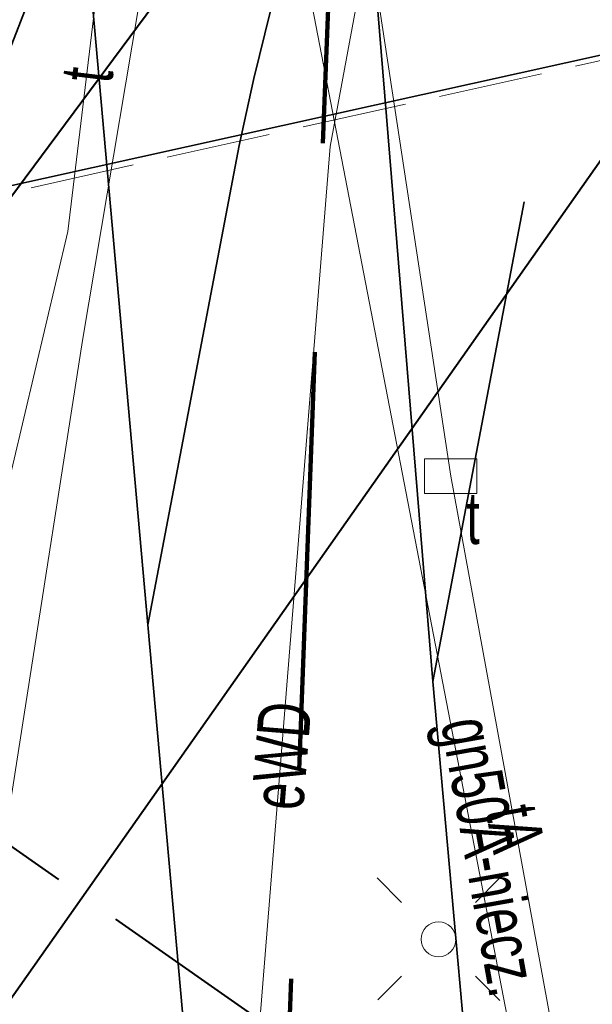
# Model space of a CAD drawing. Header units: metres. Extents: x 6567444 to 13135881, y 5574237 to 11149086.
# Tile 47 of 191: x 6567816 to 6567824, y 5574532 to 5574546. Entities that reach past the tile are written whole.
import ezdxf
from ezdxf.enums import TextEntityAlignment as Align

# ---------------------------------------------------------------- set-up
doc = ezdxf.new("R2010")
doc.units = ezdxf.units.M
for name, pattern in [('2.0_1.0', [3, 2, -1]), ('3 1', [4, 3, -1]), ('L_0_06', [2, 1.5, -0.5])]:
    doc.linetypes.add(name, pattern=pattern)
for name, color, linetype, lineweight in [('GES_InneUrzadzeniaTowarzyszace_P', 7, 'Continuous', 18), ('GES_PrzewodElektroenergetyczny', 1, 'Continuous', 18), ('GES_PrzewodGazowy', 52, 'Continuous', 18), ('GES_PrzewodKanalizacyjny', 36, 'Continuous', 18), ('GES_PrzewodKanalizacyjny_Projektowany', 7, 'Continuous', 18), ('GES_PrzewodTelekomunikacyjny', 30, 'Continuous', 18), ('GES_UrzadzeniaSiecElektroenergetyczna_P', 7, 'Continuous', 18), ('GES_UrzadzeniaTowarzyszczaceLiniowe', 7, 'Continuous', 18), ('MP_LINIE_REGULAC', 135, 'Continuous', 40), ('OT_Komunikacja', 7, 'Continuous', 18), ('Z_ZAKRES', 214, 'Continuous', 90)]:
    doc.layers.add(name, color=color, linetype=linetype, lineweight=lineweight)
doc.styles.get("Standard").update_dxf_attribs({"font": 'arial.ttf'})
doc.linetypes.add('MPNLZ', pattern='A,6,-2,[35,msgB.shx,S=0.016,R=0,X=-1,Y=0],6', length=14)

# ---------------------------------------------------------------- blocks, each defined once
blk = doc.blocks.new('SUPW_R')
at = {"color": 0, "linetype": 'Continuous', "lineweight": 18, "flags": 128}
blk.add_lwpolyline([(0.75, 0.5), (0.75, -0.5), (-0.75, -0.5), (-0.75, 0.5)], close=True, dxfattribs=at)
blk = doc.blocks.new('other_SUEO')
at = {"color": 0, "linetype": 'Continuous', "lineweight": 18, "flags": 128}
for points in [[(-1.06, 1.06), (-1.76, 1.76)], [(1.76, 1.76), (1.06, 1.06)], [(-1.74, -1.74), (-1.06, -1.06)], [(1.06, -1.06), (1.76, -1.76)]]:
    blk.add_lwpolyline(points, dxfattribs=at)
at = {"color": 0, "linetype": 'Continuous', "lineweight": 18}
blk.add_circle((0, 0), 0.5, dxfattribs=at)
blk = doc.blocks.new('_MDCP')
at = {"layer": 'GES_PrzewodElektroenergetyczny', "color": 1, "linetype": 'Continuous', "lineweight": 18}
blk.add_lwpolyline([(6567873.65, 5574564.68), (6567858.185, 5574560.669), (6567842.81, 5574557.22), (6567841.652, 5574557.736), (6567838.02, 5574560.82), (6567836.97, 5574561.34), (6567827.408, 5574559.513), (6567825.24, 5574559.375), (6567823.842, 5574558.387), (6567822.303, 5574556.767), (6567821.25, 5574553.7), (6567820.388, 5574552.522), (6567818.508, 5574550.958), (6567817.589, 5574547.746), (6567816.52, 5574541.4), (6567814.783, 5574530.308), (6567815.18, 5574526.62), (6567815.46, 5574522.32), (6567816.83, 5574517.28), (6567816.455, 5574514.619), (6567815.516, 5574513.797), (6567802.55, 5574511.616)], dxfattribs=at)
blk.add_lwpolyline([(6567873.65, 5574564.68), (6567858.185, 5574560.669), (6567842.81, 5574557.22), (6567841.652, 5574557.736), (6567838.02, 5574560.82), (6567836.97, 5574561.34), (6567827.408, 5574559.513), (6567825.24, 5574559.375), (6567823.842, 5574558.387), (6567822.303, 5574556.767), (6567821.25, 5574553.7), (6567820.388, 5574552.522), (6567818.508, 5574550.958), (6567817.589, 5574547.746), (6567816.52, 5574541.4), (6567814.783, 5574530.308), (6567815.18, 5574526.62), (6567815.46, 5574522.32), (6567816.83, 5574517.28), (6567816.455, 5574514.619), (6567815.516, 5574513.797), (6567802.55, 5574511.616)], dxfattribs=at)
at = {"layer": 'GES_PrzewodElektroenergetyczny', "color": 1, "linetype": 'Continuous', "lineweight": 18, "flags": 128}
blk.add_lwpolyline([(6567838.664, 5574557.463), (6567825.286, 5574554.465), (6567821.836, 5574553.69), (6567821.707, 5574552.996), (6567821.696, 5574552.936), (6567820.074, 5574544.186), (6567818.966, 5574530.39), (6567820.156, 5574520.342), (6567819.55, 5574515.238), (6567813.369, 5574511.714), (6567813.279, 5574511.663), (6567812.705, 5574511.261), (6567811.464, 5574510.392), (6567805.665, 5574509.205)], dxfattribs=at)
at = {"layer": 'GES_PrzewodGazowy', "color": 52, "linetype": 'Continuous', "lineweight": 18, "flags": 128}
blk.add_lwpolyline([(6567823.3, 5574528.16), (6567818.66, 5574552.2), (6567815.4, 5574565.64)], dxfattribs=at)
at = {"layer": 'GES_PrzewodKanalizacyjny', "color": 36, "linetype": 'Continuous', "lineweight": 18}
blk.add_lwpolyline([(6567832.359, 5574547.28), (6567830.95, 5574547.05), (6567796.238, 5574539.357)], dxfattribs=at)
at = {"layer": 'GES_PrzewodKanalizacyjny_Projektowany', "color": 36, "linetype": 'L_0_06', "lineweight": 18}
blk.add_lwpolyline([(6567796.266, 5574539.236), (6567832.48, 5574547.32), (6567854.13, 5574556.3), (6567878.83, 5574561.85), (6567921.59, 5574572.26), (6567938.88, 5574580.92), (6567943.337, 5574581.783)], dxfattribs=at)
at = {"layer": 'GES_PrzewodTelekomunikacyjny', "color": 30, "linetype": 'Continuous', "lineweight": 18, "flags": 128}
for points in [[(6567819.6, 5574553.938), (6567819.877, 5574552.12), (6567821.805, 5574539.455)], [(6567816.852, 5574547.462), (6567816.31, 5574542.965)], [(6567816.31, 5574542.965), (6567813.938, 5574532.923)], [(6567821.805, 5574539.455), (6567823.45, 5574530.485), (6567824.583, 5574530.72)]]:
    blk.add_lwpolyline(points, dxfattribs=at)
at = {"layer": 'GES_UrzadzeniaTowarzyszczaceLiniowe', "color": 7, "linetype": 'Continuous', "lineweight": 35, "flags": 128}
blk.add_lwpolyline([(6567817.887, 5574554.281), (6567818.737, 5574553.963), (6567811.773, 5574536.053), (6567810.875, 5574536.418), (6567817.887, 5574554.281)], dxfattribs=at)
at = {"layer": 'GES_UrzadzeniaTowarzyszczaceLiniowe', "color": 7, "linetype": 'Continuous', "lineweight": 35}
blk.add_lwpolyline([(6567830.95, 5574547.05), (6567796.238, 5574539.357)], dxfattribs=at)
at = {"layer": 'MP_LINIE_REGULAC', "linetype": 'Continuous'}
blk.add_lwpolyline([(6567936.85, 5574576.14), (6567822.725, 5574553.2), (6567807.758, 5574533.041), (6567819.961, 5574483.091), (6567828.37, 5574448.208)], dxfattribs=at)
at = {"layer": 'MP_LINIE_REGULAC', "linetype": 'MPNLZ', "flags": 128}
blk.add_lwpolyline([(6567850.203, 5574340.64), (6567845.014, 5574408.349), (6567815.314, 5574531.714), (6567826.921, 5574548.2), (6567848.668, 5574553.025)], dxfattribs=at)
at = {"layer": 'MP_LINIE_REGULAC', "linetype": '3 1', "flags": 128}
blk.add_lwpolyline([(6567810.437, 5574537.676), (6567822.296, 5574529.397), (6567835.05, 5574524.922), (6567855.636, 5574525.369), (6567950.068, 5574544.6)], dxfattribs=at)
at = {"layer": 'OT_Komunikacja', "color": 7, "linetype": 'Continuous', "lineweight": 35}
for points in [[(6567818.746, 5574574.122), (6567818.83, 5574572.23), (6567819.05, 5574567.73), (6567819.19, 5574565.24), (6567819.35, 5574562.76), (6567819.52, 5574560.26), (6567819.7, 5574557.76), (6567819.88, 5574555.28), (6567820.1, 5574552.72), (6567820.31, 5574550.28), (6567820.46, 5574549.75), (6567821.55, 5574536.51)], [(6567814.771, 5574573.375), (6567814.83, 5574572.03), (6567815.06, 5574567.52), (6567815.39, 5574562.04), (6567815.56, 5574559.55), (6567816.32, 5574550.08), (6567817.46, 5574537.32), (6567818.34, 5574527.49), (6567818.54, 5574525.44), (6567818.82, 5574522.95), (6567819.14, 5574520.44), (6567819.65, 5574517.05), (6567819.91, 5574515.5), (6567820.35, 5574513.04), (6567821.69, 5574506.72), (6567844.97, 5574407.21)], [(6567821.55, 5574536.51), (6567822.3, 5574528.13), (6567822.51, 5574525.97), (6567822.81, 5574523.37), (6567823.15, 5574520.82), (6567823.61, 5574517.69), (6567824, 5574515.4), (6567824.43, 5574512.97), (6567824.95, 5574510.55), (6567825.64, 5574507.36), (6567848.98, 5574407.6)]]:
    blk.add_lwpolyline(points, dxfattribs=at)
at = {"layer": 'OT_Komunikacja', "color": 7, "linetype": 'Continuous', "lineweight": 35, "flags": 128}
for points in [[(6567822.83, 5574554.11), (6567822.149, 5574553.016), (6567821.52, 5574551.95), (6567820.96, 5574550.81), (6567820.46, 5574549.75), (6567820, 5574548.52), (6567819.6, 5574547.39), (6567819.22, 5574546.13), (6567818.98, 5574545.16), (6567818.77, 5574544.2), (6567817.46, 5574537.32)], [(6567821.55, 5574536.51), (6567822.86, 5574543.39)]]:
    blk.add_lwpolyline(points, dxfattribs=at)
at = {"layer": 'Z_ZAKRES', "linetype": '2.0_1.0', "lineweight": 140, "ltscale": 3}
blk.add_lwpolyline([(6567820.407, 5574555.719), (6567847.232, 5574561.997), (6567929.356, 5574581.206), (6567956.443, 5574443.911), (6567955.827, 5574425.481), (6567951.015, 5574407.07), (6567933.777, 5574381.866), (6567907.312, 5574367.318), (6567855.739, 5574355.65), (6567852.582, 5574378.747), (6567848.105, 5574411.572), (6567841.693, 5574438.994), (6567818.946, 5574517.253)], close=True, dxfattribs=at)
at = {"layer": 'GES_InneUrzadzeniaTowarzyszace_P', "linetype": 'Continuous', "xscale": 0.5, "yscale": 0.5, "zscale": 0.5}
blk.add_blockref('SUPW_R', (6567821.805, 5574539.455), dxfattribs=at)
at = {"layer": 'GES_UrzadzeniaSiecElektroenergetyczna_P', "linetype": 'Continuous', "xscale": 0.5, "yscale": 0.5, "zscale": 0.5}
blk.add_blockref('other_SUEO', (6567821.63, 5574532.81), dxfattribs=at)
at = {"layer": 'GES_InneUrzadzeniaTowarzyszace_P', "color": 7, "lineweight": 15, "width": 0.66}
blk.add_text('t', height=0.75, dxfattribs=at).set_placement((6567822.03, 5574539.23), align=Align.TOP_LEFT)
at = {"layer": 'GES_PrzewodElektroenergetyczny', "color": 1, "lineweight": 15, "width": 0.66}
blk.add_text('eWD', height=0.75, rotation=-274.6, dxfattribs=at).set_placement((6567819.372, 5574535.444), align=Align.MIDDLE_CENTER)
at = {"layer": 'GES_PrzewodGazowy', "color": 52, "lineweight": 15, "width": 0.66}
blk.add_text('gn50A-niecz.', height=0.75, rotation=280.1684, dxfattribs=at).set_placement((6567822.384, 5574533.997), align=Align.MIDDLE_CENTER)
at = {"layer": 'GES_PrzewodTelekomunikacyjny', "color": 30, "lineweight": 15, "width": 0.66}
for s, rotation, p in [('t', -276.9, (6567816.581, 5574545.214)), ('tA', -79.6, (6567822.732, 5574534.401))]:
    blk.add_text(s, height=0.75, rotation=rotation, dxfattribs=at).set_placement(p, align=Align.MIDDLE_CENTER)
blk = doc.blocks.new('GE.I.6640.1.468.2024_MDCP_dodatkowe pomiary_12.03.2026')
at = {"layer": 'GES_PrzewodElektroenergetyczny', "color": 1, "linetype": 'Continuous', "lineweight": 18}
blk.add_lwpolyline([(6567873.65, 5574564.68), (6567858.185, 5574560.669), (6567842.81, 5574557.22), (6567841.652, 5574557.736), (6567838.02, 5574560.82), (6567836.97, 5574561.34), (6567827.408, 5574559.513), (6567825.24, 5574559.375), (6567823.842, 5574558.387), (6567822.303, 5574556.767), (6567821.25, 5574553.7), (6567820.388, 5574552.522), (6567818.508, 5574550.958), (6567817.589, 5574547.746), (6567816.52, 5574541.4), (6567814.783, 5574530.308), (6567815.18, 5574526.62), (6567815.46, 5574522.32), (6567816.83, 5574517.28), (6567816.455, 5574514.619), (6567815.516, 5574513.797), (6567802.55, 5574511.616)], dxfattribs=at)
blk.add_lwpolyline([(6567873.65, 5574564.68), (6567858.185, 5574560.669), (6567842.81, 5574557.22), (6567841.652, 5574557.736), (6567838.02, 5574560.82), (6567836.97, 5574561.34), (6567827.408, 5574559.513), (6567825.24, 5574559.375), (6567823.842, 5574558.387), (6567822.303, 5574556.767), (6567821.25, 5574553.7), (6567820.388, 5574552.522), (6567818.508, 5574550.958), (6567817.589, 5574547.746), (6567816.52, 5574541.4), (6567814.783, 5574530.308), (6567815.18, 5574526.62), (6567815.46, 5574522.32), (6567816.83, 5574517.28), (6567816.455, 5574514.619), (6567815.516, 5574513.797), (6567802.55, 5574511.616)], dxfattribs=at)
at = {"layer": 'GES_PrzewodElektroenergetyczny', "color": 1, "linetype": 'Continuous', "lineweight": 18, "flags": 128}
blk.add_lwpolyline([(6567838.664, 5574557.463), (6567825.286, 5574554.465), (6567821.836, 5574553.69), (6567821.707, 5574552.996), (6567821.696, 5574552.936), (6567820.074, 5574544.186), (6567818.966, 5574530.39), (6567820.156, 5574520.342), (6567819.55, 5574515.238), (6567813.369, 5574511.714), (6567813.279, 5574511.663), (6567812.705, 5574511.261), (6567811.464, 5574510.392), (6567805.665, 5574509.205)], dxfattribs=at)
at = {"layer": 'GES_PrzewodGazowy', "color": 52, "linetype": 'Continuous', "lineweight": 18, "flags": 128}
blk.add_lwpolyline([(6567823.3, 5574528.16), (6567818.66, 5574552.2), (6567815.4, 5574565.64)], dxfattribs=at)
at = {"layer": 'GES_PrzewodKanalizacyjny', "color": 36, "linetype": 'Continuous', "lineweight": 18}
blk.add_lwpolyline([(6567832.359, 5574547.28), (6567830.95, 5574547.05), (6567796.238, 5574539.357)], dxfattribs=at)
at = {"layer": 'GES_PrzewodKanalizacyjny_Projektowany', "color": 36, "linetype": 'L_0_06', "lineweight": 18}
blk.add_lwpolyline([(6567796.266, 5574539.236), (6567832.48, 5574547.32), (6567854.13, 5574556.3), (6567878.83, 5574561.85), (6567921.59, 5574572.26), (6567938.88, 5574580.92), (6567943.337, 5574581.783)], dxfattribs=at)
at = {"layer": 'GES_PrzewodTelekomunikacyjny', "color": 30, "linetype": 'Continuous', "lineweight": 18, "flags": 128}
for points in [[(6567819.6, 5574553.938), (6567819.877, 5574552.12), (6567821.805, 5574539.455)], [(6567816.852, 5574547.462), (6567816.31, 5574542.965)], [(6567816.31, 5574542.965), (6567813.938, 5574532.923)], [(6567821.805, 5574539.455), (6567823.45, 5574530.485), (6567824.583, 5574530.72)]]:
    blk.add_lwpolyline(points, dxfattribs=at)
at = {"layer": 'GES_UrzadzeniaTowarzyszczaceLiniowe', "color": 7, "linetype": 'Continuous', "lineweight": 35, "flags": 128}
blk.add_lwpolyline([(6567817.887, 5574554.281), (6567818.737, 5574553.963), (6567811.773, 5574536.053), (6567810.875, 5574536.418), (6567817.887, 5574554.281)], dxfattribs=at)
at = {"layer": 'GES_UrzadzeniaTowarzyszczaceLiniowe', "color": 7, "linetype": 'Continuous', "lineweight": 35}
blk.add_lwpolyline([(6567830.95, 5574547.05), (6567796.238, 5574539.357)], dxfattribs=at)
at = {"layer": 'MP_LINIE_REGULAC', "linetype": 'Continuous'}
blk.add_lwpolyline([(6567936.85, 5574576.14), (6567822.725, 5574553.2), (6567807.758, 5574533.041), (6567819.961, 5574483.091), (6567828.37, 5574448.208)], dxfattribs=at)
at = {"layer": 'MP_LINIE_REGULAC', "linetype": 'MPNLZ', "flags": 128}
blk.add_lwpolyline([(6567850.203, 5574340.64), (6567845.014, 5574408.349), (6567815.314, 5574531.714), (6567826.921, 5574548.2), (6567848.668, 5574553.025)], dxfattribs=at)
at = {"layer": 'MP_LINIE_REGULAC', "linetype": '3 1', "flags": 128}
blk.add_lwpolyline([(6567810.437, 5574537.676), (6567822.296, 5574529.397), (6567835.05, 5574524.922), (6567855.636, 5574525.369), (6567950.068, 5574544.6)], dxfattribs=at)
at = {"layer": 'OT_Komunikacja', "color": 7, "linetype": 'Continuous', "lineweight": 35}
for points in [[(6567818.746, 5574574.122), (6567818.83, 5574572.23), (6567819.05, 5574567.73), (6567819.19, 5574565.24), (6567819.35, 5574562.76), (6567819.52, 5574560.26), (6567819.7, 5574557.76), (6567819.88, 5574555.28), (6567820.1, 5574552.72), (6567820.31, 5574550.28), (6567820.46, 5574549.75), (6567821.55, 5574536.51)], [(6567814.771, 5574573.375), (6567814.83, 5574572.03), (6567815.06, 5574567.52), (6567815.39, 5574562.04), (6567815.56, 5574559.55), (6567816.32, 5574550.08), (6567817.46, 5574537.32), (6567818.34, 5574527.49), (6567818.54, 5574525.44), (6567818.82, 5574522.95), (6567819.14, 5574520.44), (6567819.65, 5574517.05), (6567819.91, 5574515.5), (6567820.35, 5574513.04), (6567821.69, 5574506.72), (6567844.97, 5574407.21)], [(6567821.55, 5574536.51), (6567822.3, 5574528.13), (6567822.51, 5574525.97), (6567822.81, 5574523.37), (6567823.15, 5574520.82), (6567823.61, 5574517.69), (6567824, 5574515.4), (6567824.43, 5574512.97), (6567824.95, 5574510.55), (6567825.64, 5574507.36), (6567848.98, 5574407.6)]]:
    blk.add_lwpolyline(points, dxfattribs=at)
at = {"layer": 'OT_Komunikacja', "color": 7, "linetype": 'Continuous', "lineweight": 35, "flags": 128}
for points in [[(6567822.83, 5574554.11), (6567822.149, 5574553.016), (6567821.52, 5574551.95), (6567820.96, 5574550.81), (6567820.46, 5574549.75), (6567820, 5574548.52), (6567819.6, 5574547.39), (6567819.22, 5574546.13), (6567818.98, 5574545.16), (6567818.77, 5574544.2), (6567817.46, 5574537.32)], [(6567821.55, 5574536.51), (6567822.86, 5574543.39)]]:
    blk.add_lwpolyline(points, dxfattribs=at)
at = {"layer": 'Z_ZAKRES', "linetype": '2.0_1.0', "lineweight": 140, "ltscale": 3}
blk.add_lwpolyline([(6567820.407, 5574555.719), (6567847.232, 5574561.997), (6567929.356, 5574581.206), (6567956.443, 5574443.911), (6567955.827, 5574425.481), (6567951.015, 5574407.07), (6567933.777, 5574381.866), (6567907.312, 5574367.318), (6567855.739, 5574355.65), (6567852.582, 5574378.747), (6567848.105, 5574411.572), (6567841.693, 5574438.994), (6567818.946, 5574517.253)], close=True, dxfattribs=at)
at = {"layer": 'GES_InneUrzadzeniaTowarzyszace_P', "linetype": 'Continuous', "xscale": 0.5, "yscale": 0.5, "zscale": 0.5}
blk.add_blockref('SUPW_R', (6567821.805, 5574539.455), dxfattribs=at)
at = {"layer": 'GES_UrzadzeniaSiecElektroenergetyczna_P', "linetype": 'Continuous', "xscale": 0.5, "yscale": 0.5, "zscale": 0.5}
blk.add_blockref('other_SUEO', (6567821.63, 5574532.81), dxfattribs=at)
at = {"layer": 'GES_InneUrzadzeniaTowarzyszace_P', "color": 7, "lineweight": 15, "width": 0.66}
blk.add_text('t', height=0.75, dxfattribs=at).set_placement((6567822.03, 5574539.23), align=Align.TOP_LEFT)
at = {"layer": 'GES_PrzewodElektroenergetyczny', "color": 1, "lineweight": 15, "width": 0.66}
blk.add_text('eWD', height=0.75, rotation=-274.6, dxfattribs=at).set_placement((6567819.372, 5574535.444), align=Align.MIDDLE_CENTER)
at = {"layer": 'GES_PrzewodGazowy', "color": 52, "lineweight": 15, "width": 0.66}
blk.add_text('gn50A-niecz.', height=0.75, rotation=280.1684, dxfattribs=at).set_placement((6567822.384, 5574533.997), align=Align.MIDDLE_CENTER)
at = {"layer": 'GES_PrzewodTelekomunikacyjny', "color": 30, "lineweight": 15, "width": 0.66}
for s, rotation, p in [('t', -276.9, (6567816.581, 5574545.214)), ('tA', -79.6, (6567822.732, 5574534.401))]:
    blk.add_text(s, height=0.75, rotation=rotation, dxfattribs=at).set_placement(p, align=Align.MIDDLE_CENTER)

msp = doc.modelspace()

# ---------------------------------------------------------------- block references
at = {"layer": 'Defpoints'}
msp.add_blockref('GE.I.6640.1.468.2024_MDCP_dodatkowe pomiary_12.03.2026', (0, 0), dxfattribs=at)

# ---------------------------------------------------------------- next in the draw order: block references
msp.add_blockref('_MDCP', (0, 0))

doc.saveas('drawing.dxf')
